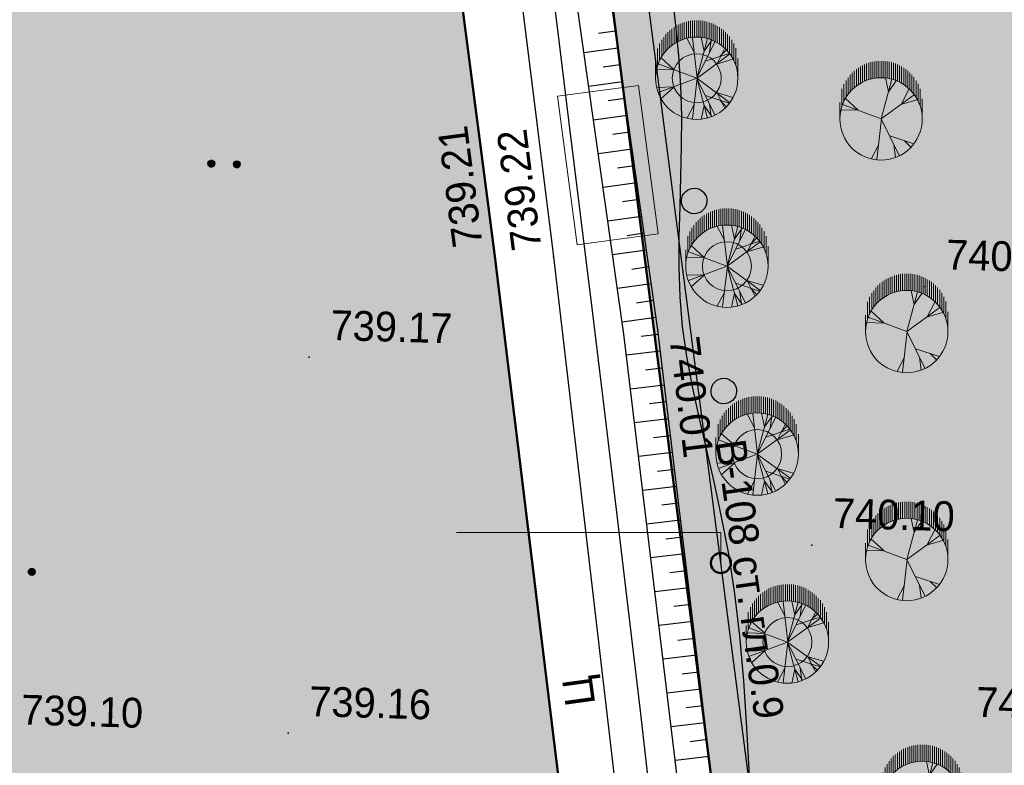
# Model space of a CAD drawing. Header units: millimetres. Extents: x -257011 to 237647566, y 2784933 to 6706507.
# Tile 16 of 256: x 10254229 to 10283163, y 2888420 to 2910329. Entities that reach past the tile are written whole.
import ezdxf

# ---------------------------------------------------------------- set-up
doc = ezdxf.new("R2010")
doc.units = ezdxf.units.MM
doc.header["$LTSCALE"] = 1000
doc.header["$PDMODE"] = 32
doc.header["$PDSIZE"] = 0.3
for name, pattern in [('Д_ТРОТ_ТРУБА', [3, 1.5, -1.5]), ('ДОРОГИ_СТРОЯЩ', [9, 8, -1]), ('ОТКОС_НИЗ', [1.2, 0.2, -1])]:
    doc.linetypes.add(name, pattern=pattern)
for name, color, linetype in [('(004) Точки рельефа', 7, 'Continuous'), ('(014) Водопровод', 5, 'ИК_Водопровод -------в--------'), ('(025) Дорога', 7, 'Continuous'), ('(031) Горизонтали', 42, 'Continuous'), ('(035) Откосы', 7, 'Continuous'), ('(036) Растительность', 7, 'Continuous'), ('(038) Деревья', 7, 'Continuous'), ('TREE', 74, 'Continuous')]:
    doc.layers.add(name, color=color, linetype=linetype)
doc.layers.add('(032) Горизонтали утолщенные', color=32, linetype='Continuous', lineweight=30)
doc.layers.add('Ф А С А Д', color=250, linetype='Continuous', lineweight=15)
doc.styles.add('ATTR', font='romans.shx', dxfattribs={"width": 0.8, "height": 0.470416})
doc.styles.add('BM-431', font='txt')
doc.styles.add('D-431', font='txt', dxfattribs={"width": 2})
doc.styles.get("Standard").update_dxf_attribs({"font": 'ARIALN.TTF'})
doc.styles.add('X_ISO', font='isocpeui.ttf')
doc.linetypes.add('KANALIS_K', pattern='A,1,["<",Standard,S=1.8,R=0,X=-0.9,Y=-0.9],3,-1,["К",Standard,S=1.8,R=0,X=-0.9,Y=-0.9],-1,10', length=16)
doc.linetypes.add('ИК_Водопровод -------в--------', pattern='A,9,-0.6,["В",Standard,S=1.2,R=0,X=0,Y=-0.6],-1.2', length=10.8)

# ---------------------------------------------------------------- blocks, each defined once
blk = doc.blocks.new('d')
at = {"layer": '(038) Деревья', "color": 30}
blk.add_ellipse((0, 0), major_axis=(0.265, 0.265), ratio=1, start_param=5.497787, end_param=11.780972, dxfattribs=at)
blk = doc.blocks.new('*X70')
at = {"color": 0}
for p, q in [((1.8, 2.04), (2.2, 2.04)), ((1.8, 2.03), (2.2, 2.03)), ((1.8, 2.02), (2.2, 2.02)), ((1.8, 2.01), (2.2, 2.01)), ((1.8, 2), (2.2, 2)), ((1.8, 1.99), (2.2, 1.99)), ((1.8, 1.98), (2.2, 1.98)), ((1.8, 1.97), (2.2, 1.97)), ((1.8, 1.96), (2.2, 1.96)), ((1.81, 2.07), (2.19, 2.07)), ((1.81, 2.06), (2.19, 2.06)), ((1.81, 2.05), (2.19, 2.05)), ((1.81, 1.95), (2.19, 1.95)), ((1.81, 1.94), (2.19, 1.94)), ((1.81, 1.93), (2.19, 1.93)), ((1.82, 2.09), (2.18, 2.09)), ((1.82, 2.08), (2.18, 2.08)), ((1.82, 1.92), (2.18, 1.92)), ((1.82, 1.91), (2.18, 1.91)), ((1.83, 2.11), (2.17, 2.11)), ((1.83, 2.1), (2.17, 2.1)), ((1.83, 1.9), (2.17, 1.9)), ((1.83, 1.89), (2.17, 1.89)), ((1.84, 2.12), (2.16, 2.12)), ((1.84, 1.88), (2.16, 1.88)), ((1.85, 2.13), (2.15, 2.13)), ((1.85, 1.87), (2.15, 1.87)), ((1.86, 2.14), (2.14, 2.14)), ((1.86, 1.86), (2.14, 1.86)), ((1.87, 2.15), (2.13, 2.15)), ((1.87, 1.85), (2.13, 1.85)), ((1.88, 2.16), (2.12, 2.16)), ((1.88, 1.84), (2.12, 1.84)), ((1.9, 2.17), (2.11, 2.17)), ((1.9, 1.83), (2.11, 1.83)), ((1.91, 2.18), (2.09, 2.18)), ((1.91, 1.82), (2.09, 1.82)), ((1.94, 2.19), (2.06, 2.19)), ((1.94, 1.81), (2.06, 1.81))]:
    blk.add_line(p, q, dxfattribs=at)
blk = doc.blocks.new('I04100')
blk.add_circle((0, 0), 0.2)
blk.add_blockref('*X70', (-2, -2))
blk = doc.blocks.new('kjvklglhl')
at = {"layer": '(004) Точки рельефа'}
for p in [(313.048, 477.771), (314.781, 477.717), (325.716, 477.154), (317.903, 475.66), (307.691, 474.575), (322.604, 469.469), (307.378, 463.509)]:
    blk.add_point(p, dxfattribs=at)
at = {"layer": '(014) Водопровод', "ltscale": 0.5, "flags": 128}
blk.add_lwpolyline([(325.711, 440.112), (326.312, 440.162), (325.744, 440.975), (323.361, 447.342), (313.499, 509.603), (261.079, 502.552), (256.511, 532.162)], dxfattribs=at)
at = {"layer": '(025) Дорога', "linetype": 'Д_ТРОТ_ТРУБА', "flags": 128}
for points in [[(323.251, 418.267), (300.714, 414.809), (283.138, 412.485), (281.122, 413.564), (275.085, 449.451), (270.84, 474.617), (267.554, 498.57), (282.371, 501.061), (308.67, 505.056), (310.788, 503.765), (314.781, 477.717), (318.108, 454.899), (323.251, 418.267)], [(321.731, 420.742), (316.881, 452.353), (313.048, 477.771), (309.058, 502.896), (307.912, 503.399), (283.734, 499.451), (269.193, 497.303), (272.561, 474.353), (276.62, 450.413), (282.198, 415.2), (283.437, 414.157), (320.719, 419.528), (321.731, 420.742)]]:
    blk.add_lwpolyline(points, dxfattribs=at)
at = {"layer": '(031) Горизонтали', "flags": 128}
blk.add_lwpolyline([(314.314, 486.931), (314.708, 484.393), (315.113, 481.742), (315.531, 478.995), (315.96, 476.168), (316.397, 473.28), (316.836, 470.352), (317.272, 467.403), (317.699, 464.454), (318.114, 461.525)], dxfattribs=at)
at = {"layer": '(032) Горизонтали утолщенные'}
blk.add_lwpolyline([(318.049, 485.514), (318.176, 484.619), (318.29, 483.732), (318.376, 482.847), (318.426, 481.962), (318.446, 481.075), (318.449, 480.187), (318.447, 479.3), (318.451, 478.415), (318.474, 477.533), (318.528, 476.653), (318.624, 475.779), (318.77, 474.907), (318.96, 474.029), (319.181, 473.134), (319.424, 472.209), (319.676, 471.243), (319.927, 470.224), (320.165, 469.141), (320.379, 467.981), (320.56, 466.739), (320.713, 465.423), (320.844, 464.049), (320.959, 462.631)], dxfattribs=at)
at = {"layer": '(035) Откосы'}
for p, q in [((315.919, 484.325), (316.412, 484.409)), ((315.51, 483.748), (316.496, 483.916)), ((316.087, 483.34), (316.58, 483.424)), ((315.678, 482.763), (316.664, 482.931)), ((316.255, 482.354), (316.748, 482.438)), ((315.846, 481.777), (316.832, 481.945)), ((316.423, 481.369), (316.916, 481.453)), ((316.014, 480.792), (317, 480.96)), ((316.591, 480.383), (317.084, 480.467)), ((316.182, 479.806), (317.168, 479.975)), ((316.759, 479.398), (317.252, 479.482)), ((316.35, 478.821), (317.336, 478.989)), ((316.927, 478.412), (317.42, 478.496)), ((316.518, 477.835), (317.504, 478.004)), ((317.095, 477.427), (317.588, 477.511)), ((316.686, 476.85), (317.672, 477.018)), ((317.263, 476.441), (317.756, 476.525)), ((316.854, 475.865), (317.84, 476.033)), ((317.427, 475.466), (317.921, 475.539)), ((317.006, 474.897), (317.995, 475.045)), ((317.574, 474.477), (318.069, 474.551)), ((317.154, 473.909), (318.143, 474.056)), ((317.722, 473.488), (318.217, 473.562)), ((317.301, 472.92), (318.29, 473.068)), ((317.87, 472.499), (318.364, 472.573)), ((317.449, 471.931), (318.438, 472.079)), ((318.017, 471.511), (318.512, 471.585)), ((317.597, 470.942), (318.586, 471.09)), ((318.165, 470.522), (318.659, 470.596)), ((317.744, 469.954), (318.733, 470.101)), ((318.313, 469.533), (318.807, 469.607)), ((317.892, 468.965), (318.881, 469.113)), ((318.46, 468.544), (318.955, 468.618)), ((318.039, 467.976), (319.028, 468.124)), ((318.608, 467.556), (319.102, 467.63)), ((318.187, 466.988), (319.176, 467.135)), ((318.755, 466.567), (319.25, 466.641)), ((318.335, 465.999), (319.324, 466.146)), ((318.903, 465.578), (319.398, 465.652)), ((318.482, 465.01), (319.471, 465.158)), ((319.051, 464.589), (319.545, 464.663)), ((318.63, 464.021), (319.619, 464.169)), ((319.198, 463.601), (319.693, 463.675)), ((318.778, 463.033), (319.767, 463.18))]:
    blk.add_line(p, q, dxfattribs=at)
blk.add_lwpolyline([(320.534, 458.04), (317.903, 475.66), (312.574, 506.915), (312.192, 507.383), (311.596, 507.687), (310.502, 508.023), (284.392, 504.328), (278.337, 503.244), (265.243, 500.775), (264.939, 500.462), (264.803, 499.989), (265.706, 495.765), (268.865, 477.481), (274.213, 445.131)], dxfattribs=at)
at = {"layer": '(035) Откосы', "linetype": 'ОТКОС_НИЗ'}
blk.add_lwpolyline([(319.844, 457.028), (319.619, 457.386), (319.514, 458.099), (316.916, 475.502), (311.633, 506.487), (311.551, 506.587), (311.219, 506.757), (310.421, 507.002), (284.551, 503.341), (278.518, 502.26), (265.85, 499.872), (266.688, 495.955), (269.851, 477.647), (275.2, 445.294), (281.12, 409.861), (281.136, 409.822), (281.351, 409.621), (310.666, 409.479), (317.618, 409.281), (323.511, 408.859), (324.497, 408.587)], dxfattribs=at)
at = {"lineweight": 15, "ltscale": 0.1}
blk.add_lwpolyline([(315.472, 478.096), (314.765, 482.438), (317.134, 482.824), (317.84, 478.481)], close=True, dxfattribs=at)
at = {"layer": '(036) Растительность', "linetype": 'Continuous', "xscale": 0.5, "yscale": 0.5, "zscale": 0.5}
for p in [(304.654, 480.178), (305.404, 480.178), (299.717, 468.038)]:
    blk.add_blockref('I04100', p, dxfattribs=at)
at = {"layer": '(038) Деревья', "color": 30, "linetype": 'Continuous'}
for p in [(318.869, 479.478), (319.896, 473.918)]:
    blk.add_blockref('d', p, dxfattribs=at)
at = {"layer": '(004) Точки рельефа', "style": 'D-431'}
for s, rotation, p in [('739.21', 99.0241, (312.692, 478.006)), ('739.22', 98.8598, (314.425, 477.953)), ('740.01', 278.4912, (318.257, 475.422))]:
    blk.add_text(s, height=0.875, rotation=rotation, dxfattribs=at).set_placement(p)
for s, p in [('740.22', (326.316, 477.674)), ('739.17', (308.291, 475.095)), ('740.10', (323.204, 469.989)), ('740.23', (327.566, 464.561)), ('739.16', (307.978, 464.029)), ('739.10', (299.525, 463.545))]:
    blk.add_text(s, height=0.875, dxfattribs=at).set_placement(p)
at = {"layer": '(014) Водопровод', "color": 0, "linetype": 'Continuous', "style": 'BM-431'}
blk.add_text('В-108 ст. гл.0.9', height=0.875, rotation=279.6164, dxfattribs=at).set_placement((319.7, 472.427))
at = {"layer": '(025) Дорога', "linetype": 'ДОРОГИ_СТРОЯЩ', "style": 'BM-431'}
blk.add_text('Ц', height=0.875, rotation=99.3824, dxfattribs=at).set_placement((316.381, 464.625))
blk = doc.blocks.new('dhdyfh')
at = {"layer": 'TREE', "color": 92, "lineweight": 20}
for p, q in [((10253854, 5666529), (10253854, 5666039)), ((10253914, 5666083), (10253914, 5666567)), ((10253975, 5666109), (10253975, 5666601)), ((10254035, 5666629), (10254035, 5666140)), ((10254096, 5666652), (10254096, 5666163)), ((10254156, 5666184), (10254156, 5666675)), ((10254217, 5666691), (10254217, 5666204)), ((10254277, 5666217), (10254277, 5666705)), ((10254338, 5666714), (10254338, 5666227)), ((10254398, 5666235), (10254398, 5666724)), ((10254459, 5666724), (10254459, 5666238)), ((10254519, 5666243), (10254519, 5666724)), ((10254580, 5666724), (10254580, 5666240)), ((10254640, 5666233), (10254640, 5666724)), ((10254701, 5666717), (10254701, 5666227)), ((10254761, 5666215), (10254761, 5666706)), ((10254822, 5666693), (10254822, 5666199)), ((10254882, 5666186), (10254882, 5666674)), ((10254943, 5666652), (10254943, 5666166)), ((10255003, 5666140), (10255003, 5666629)), ((10255064, 5666601), (10255064, 5666114)), ((10255125, 5666081), (10255125, 5666565)), ((10255185, 5666529), (10255185, 5666042)), ((10253551, 5665761), (10253551, 5666240)), ((10253612, 5665831), (10253612, 5666323)), ((10253672, 5665895), (10253672, 5666384)), ((10253733, 5665949), (10253733, 5666439)), ((10253793, 5665998), (10253793, 5666487)), ((10254739, 5665821), (10254650, 5666236)), ((10255246, 5665998), (10255246, 5666487)), ((10255306, 5666441), (10255306, 5665949)), ((10255367, 5665893), (10255367, 5666384)), ((10255427, 5666323), (10255427, 5665828)), ((10255488, 5665756), (10255488, 5666256)), ((10253430, 5665555), (10253430, 5666052)), ((10253491, 5665666), (10253491, 5666158)), ((10254443, 5665800), (10254236, 5666193)), ((10254532, 5665031), (10254393, 5666223)), ((10254522, 5665028), (10254837, 5666198)), ((10254522, 5665031), (10255054, 5666100)), ((10254739, 5665828), (10254966, 5666152)), ((10254897, 5665793), (10254946, 5666154)), ((10255548, 5666158), (10255548, 5665664)), ((10255609, 5665574), (10255609, 5666055)), ((10253370, 5665419), (10253370, 5665908)), ((10254522, 5665028), (10255488, 5665736)), ((10254778, 5665531), (10255478, 5665762)), ((10255123, 5665467), (10255340, 5665898)), ((10255212, 5665677), (10255390, 5665854)), ((10255669, 5665911), (10255669, 5665409)), ((10253309, 5665030), (10253309, 5665514)), ((10254519, 5665030), (10253387, 5665451)), ((10253851, 5665290), (10253466, 5665636)), ((10255133, 5665459), (10255577, 5665590)), ((10255730, 5665030), (10255730, 5665615)), ((10253851, 5665282), (10253348, 5665297))]:
    blk.add_line(p, q, dxfattribs=at)
at = {"layer": 'TREE', "color": 30, "lineweight": 20, "true_color": 0xf8991e}
for p, q in [((10254519, 5665030), (10253387, 5664608)), ((10254532, 5665028), (10254393, 5663836)), ((10254522, 5665031), (10254837, 5663861)), ((10254522, 5665031), (10255488, 5664323)), ((10254522, 5665028), (10255054, 5663959)), ((10253851, 5664777), (10253348, 5664762)), ((10253851, 5664769), (10253466, 5664423)), ((10254778, 5664528), (10255478, 5664297)), ((10255123, 5664592), (10255340, 5664161)), ((10255133, 5664600), (10255577, 5664469)), ((10254443, 5664259), (10254236, 5663866)), ((10254739, 5664238), (10254650, 5663823)), ((10254739, 5664231), (10254966, 5663908)), ((10254897, 5664266), (10254946, 5663905)), ((10255212, 5664382), (10255390, 5664205))]:
    blk.add_line(p, q, dxfattribs=at)
blk.add_circle((10254519, 5665030), 1210, dxfattribs=at)
at = {"layer": 'TREE', "color": 92, "lineweight": 20}
blk.add_circle((10254519, 5665030), 720, dxfattribs=at)
at = {"layer": 'TREE', "color": 30, "lineweight": 20, "true_color": 0xf8991e, "style": 'ATTR', "width": 0.8, "flags": 9}
for p in [(10254522, 5665031), (10254522, 5665028)]:
    blk.add_attdef('ESTCODE', p, '', height=14.1, rotation=90, dxfattribs=at)
blk = doc.blocks.new('17')
at = {"layer": 'TREE', "color": 68, "lineweight": 20, "true_color": 0x306100}
for p, q in [((16375547, 10777897), (16376284, 10777897)), ((16375547, 10776055), (16376189, 10777778)), ((16375932, 10777072), (16375955, 10777838)), ((16376140, 10777805), (16376884, 10777805)), ((16375943, 10777072), (16376470, 10777658)), ((16376347, 10777713), (16377104, 10777713)), ((16376516, 10777620), (16377265, 10777620)), ((16376661, 10777528), (16377389, 10777528)), ((16376767, 10777436), (16377515, 10777436)), ((16376865, 10777344), (16377610, 10777344)), ((16376947, 10777252), (16377692, 10777252)), ((16377022, 10777160), (16377766, 10777160)), ((16377829, 10777068), (16377084, 10777068)), ((16377151, 10776976), (16377888, 10776976)), ((16377190, 10776884), (16377939, 10776884)), ((16374374, 10776171), (16373777, 10776487)), ((16377982, 10776792), (16377237, 10776792)), ((16378017, 10776699), (16377272, 10776699)), ((16377304, 10776607), (16378052, 10776607)), ((16378077, 10776515), (16377335, 10776515)), ((16377355, 10776423), (16378098, 10776423)), ((16375545, 10776036), (16373730, 10776246)), ((16375545, 10776051), (16373917, 10775240)), ((16375545, 10776051), (16377325, 10775571)), ((16375545, 10776051), (16376623, 10774580)), ((16378111, 10776331), (16377369, 10776331)), ((16377381, 10776239), (16378126, 10776239)), ((16378126, 10776147), (16377386, 10776147)), ((16378126, 10775963), (16377390, 10775963)), ((16377394, 10776055), (16378126, 10776055)), ((16374784, 10775661), (16374433, 10774595)), ((16376751, 10775721), (16377384, 10775856)), ((16376763, 10775721), (16377255, 10775376)), ((16378080, 10775594), (16377327, 10775594)), ((16377351, 10775686), (16378099, 10775686)), ((16378115, 10775778), (16377370, 10775778)), ((16377378, 10775870), (16378127, 10775870)), ((16374386, 10775481), (16373835, 10775406)), ((16376201, 10775120), (16376400, 10774445)), ((16376213, 10775135), (16376868, 10774805)), ((16377147, 10775134), (16377884, 10775134)), ((16377939, 10775226), (16377198, 10775226)), ((16377237, 10775318), (16377982, 10775318)), ((16378017, 10775410), (16377276, 10775410)), ((16377308, 10775502), (16378050, 10775502)), ((16374561, 10775000), (16374292, 10774730)), ((16377515, 10774673), (16376763, 10774673)), ((16376861, 10774765), (16377610, 10774765)), ((16377696, 10774857), (16376947, 10774857)), ((16377022, 10774949), (16377766, 10774949)), ((16377829, 10775042), (16377088, 10775042)), ((16375547, 10774213), (16376438, 10774213)), ((16376888, 10774305), (16376124, 10774305)), ((16376376, 10774397), (16377108, 10774397)), ((16377265, 10774489), (16376512, 10774489)), ((16376652, 10774581), (16377414, 10774581))]:
    blk.add_line(p, q, dxfattribs=at)
blk.add_circle((16375547, 10776055), 1842, dxfattribs=at)
at = {"layer": 'TREE', "color": 68, "lineweight": 20, "true_color": 0x306100, "style": 'ATTR', "width": 0.8, "flags": 9}
blk.add_attdef('ESTCODE', (16375545, 10776051), '', height=21.5, dxfattribs=at)

msp = doc.modelspace()

# ---------------------------------------------------------------- hatches: boundary and pattern name
at = {"layer": 'Ф А С А Д', "linetype": 'KANALIS_K', "ltscale": 1000}
h = msp.add_hatch(dxfattribs=at)
h.set_pattern_fill('CROSS', color=92, scale=40, angle=95)
h.set_pattern_definition([(95, (0, -2921394.75), (-275.171012, 230.8958947), [127, -381]), (185, (57.72, -2921325.95), (-230.8958947, -275.171012), [127, -381])])
h.paths.add_polyline_path([(10254854.628, 2928023.136), (10259744.522, 2928681.172), (10264901.947, 2928681.172), (10267356.196, 2909819.065), (10268183.578, 2903460.228), (10271300.011, 2877944.35), (10275259.575, 2846209.516), (10274213.863, 2845024.841), (10255504.784, 2842864.01), (10236795.706, 2840703.18), (10235586.415, 2841780.696), (10231000.58, 2877136.464), (10227615.702, 2901181.606), (10224894.806, 2924217.086)])
h = msp.add_hatch(dxfattribs=at)
h.set_pattern_fill('CROSS', color=92, scale=40, angle=95)
h.set_pattern_definition([(95, (0, -2762778.6), (-275.171012, 230.8958947), [127, -381]), (185, (57.72, -2762709.8), (-230.8958947, -275.171012), [127, -381])])
edge = h.paths.add_edge_path()
edge.add_line((10286002.532, 2879931.479), (10286502.532, 2928681.172))
edge.add_line((10286502.532, 2928681.172), (10269349.482, 2928681.172))
edge.add_line((10269349.482, 2928681.172), (10275562.462, 2880214.577))
edge.add_line((10275562.462, 2880214.577), (10284147.488, 2880214.577))
edge.add_arc((10284147.488, 2873995.31), 6219.268, 72.6460502, 90, ccw=False)

# ---------------------------------------------------------------- linework, layer by layer
at = {"lineweight": 50, "ltscale": 1000}
msp.add_line((10275562.462, 2880214.577), (10269349.482, 2928681.172), dxfattribs=at)
msp.add_lwpolyline([(10259744.522, 2928681.172), (10264901.947, 2928681.172), (10265470.699, 2924310.033), (10268183.578, 2903460.228), (10271300.011, 2877944.35), (10275259.575, 2846209.516), (10274213.863, 2845024.841), (10255504.784, 2842864.01), (10236795.706, 2840703.18), (10235586.415, 2841780.696), (10231000.58, 2877136.464), (10227615.702, 2901181.606), (10224894.806, 2924217.086), (10259744.522, 2928681.172)], dxfattribs=at)
at = {"color": 5, "lineweight": 0, "ltscale": 1000}
msp.add_lwpolyline([(10274834.178, 2894362.764), (10274834.178, 2895264.999), (10267063.981, 2895264.999)], dxfattribs=at)
at = {"color": 5, "lineweight": 50, "ltscale": 1000}
msp.add_circle((10274834.178, 2894362.764), 294.336, dxfattribs=at)

# ---------------------------------------------------------------- block references
at = {"lineweight": 5, "xscale": 999.9999999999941, "yscale": 999.9999999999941, "zscale": 999.9999999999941, "rotation": 358.3893224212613}
msp.add_blockref('kjvklglhl', (9941829.75, 2434677.112), dxfattribs=at)
at = {"lineweight": 50}
for p in [(19603.939, -2756423.012), (20492.666, -2761944.855), (21381.392, -2767466.698), (22270.119, -2772988.541)]:
    msp.add_blockref('dhdyfh', p, dxfattribs=at)
at = {"color": 150, "lineweight": 100, "xscale": 0.6569891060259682, "yscale": 0.6569891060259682, "zscale": 0.6569891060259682, "rotation": 90}
for p in [(17359291.376, -7851142.158), (17360046.175, -7857392.615), (17360046.175, -7864088.862), (17360497.266, -7871227.898)]:
    msp.add_blockref('17', p, dxfattribs=at)

# ---------------------------------------------------------------- texts
at = {"color": 7, "ltscale": 30, "insert": (10049091.702, 2929588.156, -75415.319), "char_height": 1784.436705, "width": 106220.7207, "attachment_point": 1, "style": 'X_ISO'}
msp.add_mtext('                               ПОЯСНИТЕЛЬНАЯ ЗАПИСКА\\P\\pi4401.50942;    Проект энергоснабжения {\\C256; Samarqand viloyati Toyloq tumani "Хоnсhоrbоg\'" МFY dagi 11-son maktabni rekonstruksiya qilish. (360 o\'quvchi o\'rinli qo\'shimcha bino qurish).\\P\\pi0;}выполнен на основании ТУ САМ ПТЭС за №18238252188 от  01.07.2026 г.       \\P    Установленная мощность Ру=93,4 кВт.\\P    Расчетная мощность Рр=84 кВт.    \\P    По надежности энергоснабжение объект относятся к потребителям II категории.\\P    {\\C256;Точкой подключения основного источника электроснабжения принять ближайшую существующую в./в опору ВЛ-10 кВ фид. "\\C0;233\\C256;", на которой необходимо установить ПМ-10, ВЛ-10 кВ выполнено кабелем АПвПу-3(1х70) мм2 длиной 60 м в траншее в земле до проектного ТП.}\\P    Предусмотрена установка ТП-ГКТП с ТМ-100кВА.\\P    От ТП предусмотрена прокладка кабеля {\\C0;АВВГ} разного сечения в траншее в земле  до щитов объекта.  \\P    {\\C256;\\c0;Для резервного энергоснабжения теплонососа предусмотрена установка ДЭС мощностью 10 кВт. \\P\\C256;   } Наружное освещение территории объекта выполнено LED светильниками на установленными на металлических опорах. Управление наружным освещением предусмотрено комплектно.\\P    Кабели прокладываются в траншее на глубину 0,7 м от планировочной отметки земли в слое песка по 10см в каждую сторону. Все пересечения и сближении кабельных линий с подземными инженерными коммуникациями выполнить согласно норм и в местах пересечения кабель проложить в а/цементных трубах Д=100мм.                                         \\P    Учет электроэнергии предусмотрен электронным активно-реактивным счетчикам ЕХ-518 прямого включения с системой АИИСКУЭ на н./в. щите  проектного ТП, установленного в отдельном запирающемся  шкафу. \\P     Проектом предусмотрен контур заземления проектной  трансформаторной подстанции, всех щитов, ГРЩ и ДЭС. Сопротивление  растеканию тока не должно превышать 4 ома для ТП, всех  щитов, ГРЩ,  ДЭС.\\P  При производстве электромонтажных работ выполнять требования ПУЭ и ПТБ.', dxfattribs=at)

doc.saveas('drawing.dxf')
